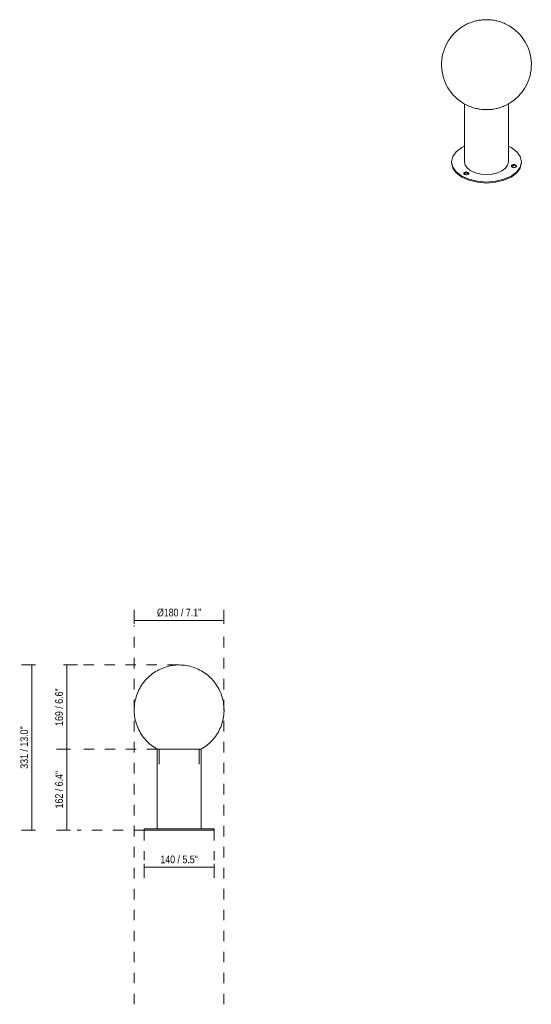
# Model space of a CAD drawing. Header units: millimetres. Extents: x -6911 to -5397, y -348 to 6696.
# Tile 1 of 2: x -6911 to -5886, y -348 to 1622. Entities that reach past the tile are written whole.
import ezdxf

# ---------------------------------------------------------------- set-up
doc = ezdxf.new("R2010")
doc.units = ezdxf.units.MM
doc.linetypes.add('Dash', pattern=[42, 21, -21])
doc.layers.add('A-ANNO-DIMS', color=7, linetype='Dash', lineweight=9, true_color=0xd2d2d2)
doc.layers.add('A-ANNO-DIMS-7', color=7, linetype='Continuous', lineweight=9)
doc.layers.add('E-LITE-EQPM', color=7, linetype='Continuous', lineweight=20)
doc.styles.add('Arial Narrow', font='ARIALN.TTF', dxfattribs={"height": 15.4})
doc.dimstyles.new('FARO_-_2_2mm_Arial_Narrow_mm_Inch_Left', dxfattribs={"dimscale": 304.8, "dimtxt": 15.760837, "dimasz": 0, "dimexe": 0.068898, "dimexo": 0.0625, "dimgap": 0.011483, "dimtad": 1, "dimdec": 0, "dimzin": 0, "dimdsep": 46, "dimtxsty": 'Arial Narrow', "dimblk1": 'NONE', "dimblk2": 'NONE', "dimsah": 1, "dimcen": 0.09, "dimadec": 0, "dimazin": 0, "dimtfac": 1, "dimtdec": 4, "dimtix": 1, "dimtmove": 0, "dimatfit": 3, "dimfxl": 0.022966, "dimfxlon": 1, "dimtvp": 1, "dimtolj": 1, "dimtzin": 0, "dimarcsym": 2})

# ---------------------------------------------------------------- blocks, each defined once
blk = doc.blocks.new('74433S-01 - 74433S-01 MOON Dark grey post lamp H300-509306-Alzado_PDF')
at = {"layer": 'E-LITE-EQPM'}
for p, q in [((-6635.7, 162), (-6547.7, 162)), ((-6635.7, 162), (-6635.7, 2.5)), ((-6635.7, 162), (-6591.7, 162)), ((-6631.7, 162), (-6631.7, 132)), ((-6591.7, 162), (-6547.7, 162)), ((-6551.7, 132), (-6551.7, 162)), ((-6547.7, 2.5), (-6547.7, 162)), ((-6661.7, 2.5), (-6661.7, 0)), ((-6661.7, 2.5), (-6591.7, 2.5)), ((-6591.7, 0), (-6661.7, 0)), ((-6591.7, 2.5), (-6521.7, 2.5)), ((-6521.7, 0), (-6591.7, 0)), ((-6521.7, 0), (-6521.7, 2.5))]:
    blk.add_line(p, q, dxfattribs=at)
at = {"layer": 'E-LITE-EQPM', "flags": 128}
for points in [[(-6635.7, 162), (-6638.8, 163.8), (-6641.8, 165.8), (-6644.8, 167.8), (-6647.7, 170), (-6650.4, 172.3), (-6653.1, 174.7), (-6655.7, 177.2), (-6658.2, 179.8), (-6660.5, 182.5), (-6662.8, 185.3), (-6665, 188.2), (-6667, 191.2), (-6668.9, 194.2), (-6670.7, 197.4), (-6672.4, 200.6), (-6673.9, 203.8), (-6675.3, 207.1), (-6676.6, 210.5), (-6677.7, 213.9), (-6678.7, 217.4), (-6679.5, 220.9), (-6680.3, 224.4), (-6680.8, 228), (-6681.3, 231.5), (-6681.5, 235.1), (-6681.7, 238.7), (-6681.7, 242.3), (-6681.5, 245.9), (-6681.3, 249.5), (-6680.8, 253.1), (-6680.3, 256.6), (-6679.5, 260.2), (-6678.7, 263.7), (-6677.7, 267.1), (-6676.6, 270.5), (-6675.3, 273.9), (-6673.9, 277.2), (-6672.4, 280.5), (-6670.7, 283.7), (-6668.9, 286.8), (-6667, 289.8), (-6665, 292.8), (-6662.8, 295.7), (-6660.5, 298.5), (-6658.2, 301.2), (-6655.7, 303.8), (-6653.1, 306.3), (-6650.4, 308.7), (-6647.7, 311), (-6644.8, 313.2), (-6641.8, 315.3), (-6638.8, 317.2), (-6635.7, 319), (-6632.5, 320.7), (-6629.3, 322.3), (-6626, 323.7), (-6622.6, 325), (-6619.2, 326.2), (-6615.8, 327.2), (-6612.3, 328.1), (-6608.8, 328.9), (-6605.2, 329.5), (-6601.7, 330), (-6598.1, 330.3), (-6594.5, 330.5), (-6591.7, 330.5)], [(-6591.7, 330.5), (-6588.1, 330.4), (-6584.5, 330.2), (-6580.9, 329.9), (-6577.4, 329.4), (-6573.8, 328.7), (-6570.3, 327.9), (-6566.8, 327), (-6563.4, 325.9), (-6560, 324.7), (-6556.7, 323.4), (-6553.4, 321.9), (-6550.1, 320.3), (-6547, 318.6), (-6543.9, 316.8), (-6540.9, 314.8), (-6538, 312.7), (-6535.1, 310.5), (-6532.4, 308.2), (-6529.7, 305.7), (-6527.1, 303.2), (-6524.7, 300.6), (-6522.3, 297.9), (-6520.1, 295), (-6518, 292.1), (-6516, 289.1), (-6514.1, 286.1), (-6512.3, 282.9), (-6510.7, 279.7), (-6509.2, 276.5), (-6507.8, 273.1), (-6506.6, 269.7), (-6505.5, 266.3), (-6504.5, 262.8), (-6503.7, 259.3), (-6503, 255.8), (-6502.5, 252.2), (-6502.1, 248.7), (-6501.8, 245.1), (-6501.7, 241.5), (-6501.7, 237.9), (-6501.9, 234.3), (-6502.2, 230.7), (-6502.7, 227.1), (-6503.3, 223.6), (-6504.1, 220.1), (-6504.9, 216.6), (-6506, 213.1), (-6507.1, 209.7), (-6508.4, 206.4), (-6509.9, 203.1), (-6511.4, 199.8), (-6513.1, 196.6), (-6514.9, 193.5), (-6516.9, 190.5), (-6518.9, 187.5), (-6521.1, 184.7), (-6523.4, 181.9), (-6525.8, 179.2), (-6528.3, 176.6), (-6530.9, 174.1), (-6533.6, 171.8), (-6536.4, 169.5), (-6539.3, 167.3), (-6542.3, 165.3), (-6545.3, 163.4), (-6547.7, 162)]]:
    blk.add_lwpolyline(points, dxfattribs=at)
blk = doc.blocks.new('74433S-01 - 74433S-01 MOON Dark grey post lamp H300-509306-00 Isometrico PDF')
at = {"layer": 'E-LITE-EQPM', "color": 251, "lineweight": 9, "true_color": 0x636466}
for p, q in [((-7053.3, 1453.3), (-7053.3, 1337.3)), ((-6965.3, 1337.3), (-6965.3, 1453.2)), ((-6959.8, 1365.9), (-6965.3, 1368.8)), ((-7079.3, 1337.3), (-7079.3, 1335.3)), ((-6939.3, 1335.3), (-6939.3, 1337.3))]:
    blk.add_line(p, q, dxfattribs=at)
for points in [[(-6964.3, 1453.7, 0), (-6961.6, 1455.4, 0), (-6958.8, 1457.2, 0), (-6956, 1459.2, 0), (-6953.1, 1461.4, 0), (-6950.2, 1463.8, 0), (-6947.2, 1466.5, 0), (-6944.3, 1469.4, 0), (-6941.4, 1472.6, 0), (-6938.5, 1476.1, 0), (-6935.6, 1479.9, 0), (-6932.9, 1484.1, 0), (-6930.3, 1488.5, 0), (-6927.9, 1493.3, 0), (-6925.6, 1498.5, 0), (-6923.7, 1503.9, 0), (-6922, 1509.5, 0), (-6920.8, 1515.5, 0), (-6919.9, 1521.5, 0), (-6919.4, 1527.7, 0), (-6919.3, 1533.9, 0), (-6919.7, 1540.2, 0), (-6920.5, 1546.3, 0), (-6921.7, 1552.2, 0), (-6923.2, 1558, 0), (-6925.1, 1563.5, 0), (-6927.2, 1568.7, 0), (-6929.6, 1573.5, 0), (-6932.2, 1578.1, 0), (-6934.9, 1582.3, 0), (-6937.7, 1586.2, 0), (-6940.6, 1589.8, 0), (-6943.5, 1593.1, 0), (-6946.5, 1596.1, 0), (-6949.4, 1598.8, 0), (-6952.3, 1601.3, 0), (-6955.2, 1603.6, 0), (-6958, 1605.6, 0), (-6960.8, 1607.5, 0), (-6963.6, 1609.2, 0), (-6966.2, 1610.7, 0), (-6968.9, 1612.1, 0), (-6971.5, 1613.3, 0), (-6974, 1614.5, 0), (-6976.5, 1615.5, 0), (-6978.9, 1616.4, 0), (-6981.3, 1617.2, 0), (-6983.6, 1617.9, 0), (-6985.9, 1618.6, 0), (-6988.2, 1619.2, 0), (-6990.4, 1619.7, 0), (-6992.6, 1620.1, 0), (-6994.8, 1620.5, 0), (-6996.9, 1620.8, 0), (-6999, 1621.1, 0), (-7001.1, 1621.3, 0), (-7003.2, 1621.5, 0), (-7005.3, 1621.6, 0), (-7007.4, 1621.7, 0), (-7009.5, 1621.7, 0), (-7011.6, 1621.6, 0), (-7013.6, 1621.6, 0), (-7015.7, 1621.4, 0), (-7017.8, 1621.3, 0), (-7019.9, 1621, 0), (-7022.1, 1620.8, 0), (-7024.2, 1620.4, 0), (-7026.4, 1620, 0), (-7028.6, 1619.6, 0), (-7030.8, 1619.1, 0), (-7033.1, 1618.5, 0), (-7035.4, 1617.8, 0), (-7037.8, 1617, 0), (-7040.1, 1616.2, 0), (-7042.6, 1615.3, 0), (-7045.1, 1614.3, 0), (-7047.6, 1613.1, 0), (-7050.2, 1611.8, 0), (-7052.8, 1610.4, 0), (-7054.3, 1609.6, 0)], [(-7054.3, 1609.6, 0), (-7057, 1608, 0), (-7059.8, 1606.2, 0), (-7062.6, 1604.2, 0), (-7065.5, 1602, 0), (-7068.4, 1599.5, 0), (-7071.3, 1596.9, 0), (-7074.3, 1593.9, 0), (-7077.2, 1590.7, 0), (-7080.1, 1587.2, 0), (-7082.9, 1583.4, 0), (-7085.7, 1579.3, 0), (-7088.3, 1574.8, 0), (-7090.7, 1570, 0), (-7092.9, 1564.9, 0), (-7094.9, 1559.5, 0), (-7096.5, 1553.8, 0), (-7097.8, 1547.9, 0), (-7098.7, 1541.8, 0), (-7099.2, 1535.6, 0), (-7099.3, 1529.4, 0), (-7098.9, 1523.2, 0), (-7098.1, 1517.1, 0), (-7096.9, 1511.1, 0), (-7095.4, 1505.4, 0), (-7093.5, 1499.9, 0), (-7091.3, 1494.7, 0), (-7089, 1489.8, 0), (-7086.4, 1485.2, 0), (-7083.7, 1481, 0), (-7080.9, 1477.1, 0), (-7078, 1473.5, 0), (-7075.1, 1470.2, 0), (-7072.1, 1467.2, 0), (-7069.2, 1464.5, 0), (-7066.3, 1462, 0), (-7063.4, 1459.7, 0), (-7060.5, 1457.7, 0), (-7057.8, 1455.8, 0), (-7055, 1454.2, 0), (-7052.3, 1452.6, 0), (-7049.7, 1451.3, 0), (-7047.1, 1450, 0), (-7044.6, 1448.9, 0), (-7042.1, 1447.9, 0), (-7039.7, 1447, 0), (-7037.3, 1446.1, 0), (-7035, 1445.4, 0), (-7032.7, 1444.8, 0), (-7030.4, 1444.2, 0), (-7028.2, 1443.7, 0), (-7026, 1443.2, 0), (-7023.8, 1442.9, 0), (-7021.7, 1442.5, 0), (-7019.5, 1442.3, 0), (-7017.4, 1442, 0), (-7015.3, 1441.9, 0), (-7013.2, 1441.8, 0), (-7011.2, 1441.7, 0), (-7009.1, 1441.7, 0), (-7007, 1441.7, 0), (-7004.9, 1441.8, 0), (-7002.8, 1441.9, 0), (-7000.7, 1442.1, 0), (-6998.6, 1442.3, 0), (-6996.5, 1442.6, 0), (-6994.3, 1442.9, 0), (-6992.2, 1443.3, 0), (-6990, 1443.8, 0), (-6987.7, 1444.3, 0), (-6985.5, 1444.9, 0), (-6983.2, 1445.5, 0), (-6980.8, 1446.3, 0), (-6978.4, 1447.1, 0), (-6976, 1448.1, 0), (-6973.5, 1449.1, 0), (-6971, 1450.2, 0), (-6968.4, 1451.5, 0), (-6965.7, 1452.9, 0), (-6964.3, 1453.7, 0)], [(-7053.3, 1368.7, 0), (-7058.8, 1365.9, 0), (-7069.9, 1357.5, 0), (-7076.9, 1347.8, 0), (-7079.3, 1337.3, 0), (-7076.9, 1326.9, 0), (-7069.9, 1317.1, 0), (-7058.8, 1308.8, 0)], [(-7058.8, 1308.8, 0), (-7044.3, 1302.3, 0), (-7027.4, 1298.3, 0), (-7009.3, 1296.9, 0), (-6991.2, 1298.3, 0), (-6974.3, 1302.3, 0), (-6959.8, 1308.8, 0), (-6948.7, 1317.1, 0), (-6941.7, 1326.9, 0), (-6939.3, 1337.3, 0), (-6941.7, 1347.8, 0), (-6948.7, 1357.5, 0), (-6959.8, 1365.9, 0)], [(-7058.8, 1306.7, 0), (-7069.9, 1315.1, 0), (-7076.9, 1324.8, 0), (-7079.3, 1335.3, 0)], [(-6939.3, 1335.3, 0), (-6941.7, 1324.8, 0), (-6948.7, 1315.1, 0), (-6959.8, 1306.7, 0), (-6974.3, 1300.3, 0), (-6991.2, 1296.3, 0), (-7009.3, 1294.9, 0), (-7027.4, 1296.3, 0), (-7044.3, 1300.3, 0), (-7058.8, 1306.7, 0)], [(-7053.3, 1337.3, 0), (-7051.8, 1330.8, 0), (-7047.4, 1324.6, 0), (-7040.4, 1319.4, 0)], [(-7040.4, 1319.4, 0), (-7031.3, 1315.3, 0), (-7020.7, 1312.8, 0), (-7009.3, 1311.9, 0), (-6997.9, 1312.8, 0), (-6987.3, 1315.3, 0), (-6978.2, 1319.4, 0), (-6971.2, 1324.6, 0), (-6966.8, 1330.8, 0), (-6965.3, 1337.3, 0)], [(-6952.9, 1331.6, 0), (-6954.2, 1331.7, 0), (-6955.5, 1331.6, 0), (-6956.7, 1331.3, 0), (-6957.8, 1330.9, 0), (-6958.6, 1330.3, 0), (-6959.1, 1329.6, 0), (-6959.2, 1328.8, 0), (-6959.1, 1328.1, 0), (-6958.6, 1327.4, 0), (-6957.8, 1326.8, 0), (-6956.7, 1326.3, 0), (-6955.5, 1326, 0)], [(-6958.9, 1327.8, 0), (-6958.6, 1328.2, 0), (-6957.8, 1328.8, 0), (-6956.7, 1329.3, 0), (-6955.5, 1329.6, 0), (-6954.2, 1329.7, 0), (-6952.9, 1329.6, 0)], [(-6955.5, 1326, 0), (-6954.2, 1325.9, 0), (-6952.9, 1326, 0), (-6951.7, 1326.3, 0), (-6950.7, 1326.8, 0), (-6949.9, 1327.4, 0), (-6949.4, 1328.1, 0), (-6949.2, 1328.8, 0), (-6949.4, 1329.6, 0), (-6949.9, 1330.3, 0), (-6950.7, 1330.9, 0), (-6951.7, 1331.3, 0), (-6952.9, 1331.6, 0)], [(-6952.9, 1329.6, 0), (-6951.7, 1329.3, 0), (-6950.7, 1328.8, 0), (-6949.9, 1328.2, 0), (-6949.6, 1327.8, 0)], [(-7053.1, 1316.1, 0), (-7053.9, 1315.5, 0), (-7054.4, 1314.8, 0), (-7054.6, 1314.1, 0), (-7054.4, 1313.3, 0), (-7053.9, 1312.6, 0), (-7053.1, 1312, 0), (-7052.1, 1311.6, 0), (-7050.9, 1311.3, 0), (-7049.6, 1311.2, 0), (-7048.3, 1311.3, 0), (-7047.1, 1311.6, 0), (-7046, 1312, 0)], [(-7054.3, 1313.1, 0), (-7053.9, 1313.5, 0), (-7053.1, 1314.1, 0)], [(-7046, 1312, 0), (-7045.3, 1312.6, 0), (-7044.8, 1313.3, 0), (-7044.6, 1314.1, 0), (-7044.8, 1314.8, 0), (-7045.3, 1315.5, 0), (-7046, 1316.1, 0), (-7047.1, 1316.6, 0), (-7048.3, 1316.9, 0), (-7049.6, 1317, 0), (-7050.9, 1316.9, 0), (-7052.1, 1316.6, 0), (-7053.1, 1316.1, 0)], [(-7053.1, 1314.1, 0), (-7052.1, 1314.5, 0), (-7050.9, 1314.8, 0), (-7049.6, 1314.9, 0), (-7048.3, 1314.8, 0), (-7047.1, 1314.5, 0), (-7046, 1314.1, 0), (-7045.3, 1313.5, 0), (-7044.9, 1313.1, 0)]]:
    blk.add_polyline3d(points, dxfattribs=at)
blk = doc.blocks.new('DIMBLOCK1-Alzado_PDF')
at = {"layer": 'A-ANNO-DIMS-7', "color": 251, "true_color": 0x5b5b5b, "transparency": 16777216}
for p, q in [((-6681.5, 412.8), (-6681.5, 440.8)), ((-6501.9, 412.8), (-6501.9, 440.8)), ((-6681.5, 419.8), (-6501.9, 419.8)), ((-6681.5, 419.8), (-6681.5, 412.8)), ((-6501.9, 419.8), (-6501.9, 412.8))]:
    blk.add_line(p, q, dxfattribs=at)
at = {"layer": 'A-ANNO-DIMS-7', "color": 0, "transparency": 16777216, "insert": (-6636.1, 443.2), "char_height": 15.4, "width": 106.573, "attachment_point": 1, "line_spacing_factor": 0.974696, "style": 'Arial Narrow'}
blk.add_mtext('Ø180 / 7.1"', dxfattribs=at)
blk = doc.blocks.new('_None')
blk = doc.blocks.new('DIMBLOCK2-Alzado_PDF')
at = {"layer": 'A-ANNO-DIMS-7', "color": 251, "true_color": 0x5b5b5b, "transparency": 16777216}
for p, q in [((-6816.5, 330.5), (-6823.5, 330.5)), ((-6816.6, 330.5), (-6795.5, 330.5)), ((-6816.5, 330.5), (-6816.5, 162)), ((-6809.5, 162), (-6837.5, 162)), ((-6816.5, 162), (-6809.5, 162))]:
    blk.add_line(p, q, dxfattribs=at)
at = {"layer": 'A-ANNO-DIMS-7', "color": 0, "transparency": 16777216, "insert": (-6839.9, 208.7), "char_height": 15.4, "width": 90.062, "attachment_point": 1, "rotation": 90, "line_spacing_factor": 0.974696, "style": 'Arial Narrow'}
blk.add_mtext('169 / 6.6"', dxfattribs=at)
blk = doc.blocks.new('DIMBLOCK3-Alzado_PDF')
at = {"layer": 'A-ANNO-DIMS-7', "color": 251, "true_color": 0x5b5b5b, "transparency": 16777216}
for p, q in [((-6661.7, -67.2), (-6661.7, -95.2)), ((-6661.7, -74.2), (-6661.7, -67.2)), ((-6661.7, -74.2), (-6521.7, -74.2)), ((-6521.7, -67.2), (-6521.7, -95.2)), ((-6521.7, -74.2), (-6521.7, -67.2))]:
    blk.add_line(p, q, dxfattribs=at)
at = {"layer": 'A-ANNO-DIMS-7', "color": 0, "transparency": 16777216, "insert": (-6629.2, -50.8), "char_height": 15.4, "width": 90.062, "attachment_point": 1, "line_spacing_factor": 0.974696, "style": 'Arial Narrow'}
blk.add_mtext('140 / 5.5"', dxfattribs=at)
blk = doc.blocks.new('DIMBLOCK4-Alzado_PDF')
at = {"layer": 'A-ANNO-DIMS-7', "color": 251, "true_color": 0x5b5b5b, "transparency": 16777216}
for p, q in [((-6809.5, 162), (-6837.5, 162)), ((-6816.5, 162), (-6816.5, 0)), ((-6816.5, 162), (-6809.5, 162)), ((-6809.5, 0), (-6837.5, 0)), ((-6816.5, 0), (-6809.5, 0))]:
    blk.add_line(p, q, dxfattribs=at)
at = {"layer": 'A-ANNO-DIMS-7', "color": 0, "transparency": 16777216, "insert": (-6839.9, 43.5), "char_height": 15.4, "width": 90.062, "attachment_point": 1, "rotation": 90, "line_spacing_factor": 0.974696, "style": 'Arial Narrow'}
blk.add_mtext('162 / 6.4"', dxfattribs=at)
blk = doc.blocks.new('DIMBLOCK5-Alzado_PDF')
at = {"layer": 'A-ANNO-DIMS-7', "color": 251, "true_color": 0x5b5b5b, "transparency": 16777216}
for p, q in [((-6879.5, 330.5), (-6907.5, 330.5)), ((-6886.5, 330.5), (-6886.5, 0)), ((-6886.5, 330.5), (-6879.5, 330.5)), ((-6879.5, 0), (-6907.5, 0)), ((-6886.5, 0), (-6879.5, 0))]:
    blk.add_line(p, q, dxfattribs=at)
at = {"layer": 'A-ANNO-DIMS-7', "color": 0, "transparency": 16777216, "insert": (-6909.9, 122.9), "char_height": 15.4, "width": 101.77, "attachment_point": 1, "rotation": 90, "line_spacing_factor": 0.974696, "style": 'Arial Narrow'}
blk.add_mtext('331 / 13.0"', dxfattribs=at)

msp = doc.modelspace()

# ---------------------------------------------------------------- linework, layer by layer
at = {"layer": 'A-ANNO-DIMS'}
for p, q in [((-6681.5, -348.4), (-6681.5, 409.6)), ((-6501.9, -348.4), (-6501.9, 389.6)), ((-6594.3, 330.5), (-6797.7, 330.5)), ((-6635.7, 162), (-6795.7, 162)), ((-6661.7, 0), (-6795.7, 0)), ((-6661.7, 0), (-6661.7, -60)), ((-6521.7, 0), (-6521.7, -60))]:
    msp.add_line(p, q, dxfattribs=at)
at = {"layer": 'E-LITE-EQPM'}
for p, q in [((-6635.7, 2.5), (-6635.7, 42.5)), ((-6547.7, 2.5), (-6547.7, 37.5))]:
    msp.add_line(p, q, dxfattribs=at)

# ---------------------------------------------------------------- block references
at = {"layer": 'E-LITE-EQPM', "color": 253, "lineweight": 9, "true_color": 0xaaaaaa}
msp.add_blockref('74433S-01 - 74433S-01 MOON Dark grey post lamp H300-509306-00 Isometrico PDF', (1033.3, 0), dxfattribs=at)
at = {"layer": 'E-LITE-EQPM'}
msp.add_blockref('74433S-01 - 74433S-01 MOON Dark grey post lamp H300-509306-Alzado_PDF', (0, 0), dxfattribs=at)

# ---------------------------------------------------------------- dimensions: what is measured, and where the dimension line sits
at = {"layer": 'A-ANNO-DIMS', "color": 251, "linetype": 'Continuous', "true_color": 0x5b5b5b}
dim = msp.add_linear_dim(base=(-6501.9, 419.8), p1=(-6681.5, 412.8), p2=(-6501.9, 412.8), text='Ø<>', dimstyle='FARO_-_2_2mm_Arial_Narrow_mm_Inch_Left', override={"dimpost": '<>', "dimfxl": 179.590152}, dxfattribs=at)
dim.commit()
dim.dimension.update_dxf_attribs({"geometry": 'DIMBLOCK1-Alzado_PDF', "text_midpoint": (-6591.7, 433.4)})
for base, p1, p2, override, picture, middle in [((-6886.5019, 0), (-6879.5019, 330.5111), (-6879.5019, 0), {"dimpost": '<>', "dimfxl": 330.511146}, 'DIMBLOCK5-Alzado_PDF', (-6899.9709, 165.2556)), ((-6816.5019, 162), (-6823.5019, 330.5111), (-6809.5019, 162), {"dimpost": '<>', "dimfxl": 169.09171}, 'DIMBLOCK2-Alzado_PDF', (-6829.9709, 246.2556)), ((-6816.5, 0), (-6809.5, 162), (-6809.5, 0), {"dimpost": '<>', "dimfxl": 162}, 'DIMBLOCK4-Alzado_PDF', (-6830, 81))]:
    dim = msp.add_linear_dim(base=base, p1=p1, p2=p2, angle=90, dimstyle='FARO_-_2_2mm_Arial_Narrow_mm_Inch_Left', override=override, dxfattribs=at)
    dim.commit()
    dim.dimension.update_dxf_attribs({"geometry": picture, "text_midpoint": middle})
dim = msp.add_linear_dim(base=(-6521.7, -74.2), p1=(-6661.7, -67.2), p2=(-6521.7, -67.2), dimstyle='FARO_-_2_2mm_Arial_Narrow_mm_Inch_Left', override={"dimpost": '<>', "dimfxl": 140}, dxfattribs=at)
dim.commit()
dim.dimension.update_dxf_attribs({"geometry": 'DIMBLOCK3-Alzado_PDF', "text_midpoint": (-6591.7, -60.7)})

doc.saveas('drawing.dxf')
